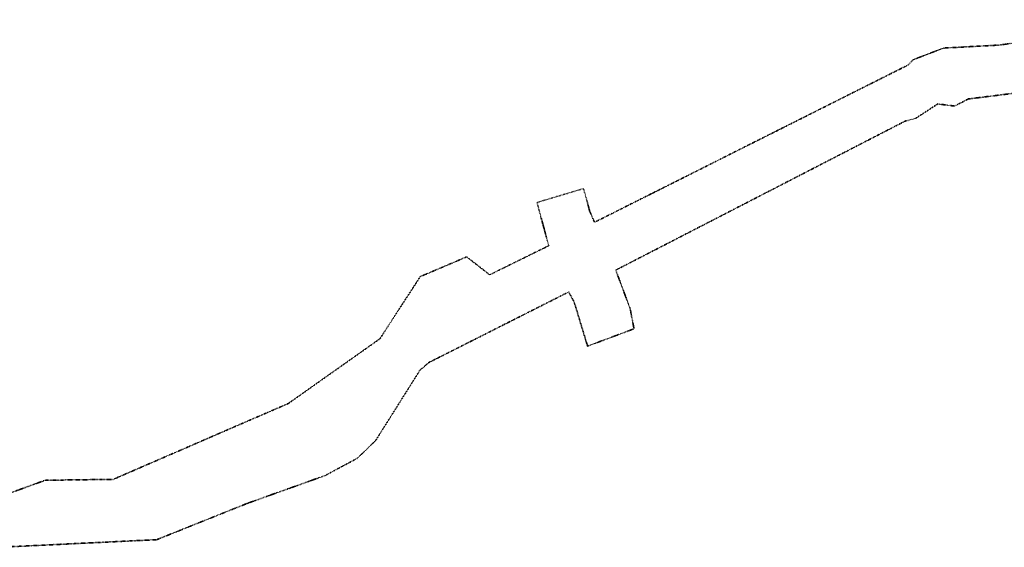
# Model space of a CAD drawing. Header units: metres. Extents: x 169249 to 194689, y 406250 to 412203.
# Tile 25 of 26: x 175609 to 181969, y 406256 to 409661. Entities that reach past the tile are written whole.
import ezdxf

# ---------------------------------------------------------------- set-up
doc = ezdxf.new("R2010")
doc.units = ezdxf.units.M
doc.linetypes.add('AL-TEKENBLADGRENS', pattern=[11.5, 2.5, -1.5, 1, -1.5, 1, -1.5, 2.5])
doc.layers.add('X-XX-AL-TEKENBLADGRENS-G', color=7, linetype='AL-TEKENBLADGRENS', lineweight=35)

msp = doc.modelspace()

# ---------------------------------------------------------------- linework, layer by layer
at = {"layer": 'X-XX-AL-TEKENBLADGRENS-G'}
for points in [[(183112.6, 409661, 0), (181934.1, 409497.2, 0), (181576, 409477.9, 0), (181380.5, 409402.7, 0), (181348.1, 409368.9, 0), (179688.8, 408537.5, 0), (179322.3, 408353.8, 0), (179291.5, 408424.3, 0), (179251.7, 408571.1, 0), (178950.6, 408481.9, 0), (179026.6, 408202.5, 0), (178645.2, 408015, 0), (178496.7, 408130.5, 0), (178197, 408003.3, 0), (177935.6, 407601.6, 0), (177344.8, 407184.5, 0), (176213.4, 406694.8, 0), (175774.3, 406688.9, 0), (175550.3, 406607.6, 0)], [(179459.6, 408045.1, 0), (179824.9, 408233, 0), (181328.2, 409006.4, 0), (181394.8, 409023.7, 0), (181539.4, 409117.4, 0), (181648.4, 409103.8, 0), (181736.8, 409149.6, 0), (182661.6, 409265, 0)], [(175476.5, 406256.3, 0), (176494.2, 406305.5, 0), (177082.1, 406540.7, 0), (177580.1, 406718.5, 0), (177790, 406830.4, 0), (177908.3, 406944.9, 0), (178194.4, 407398.6, 0), (178251.2, 407448.2, 0), (178768, 407708.7, 0), (179155.5, 407904.1, 0), (179191.4, 407837.8, 0), (179277.5, 407554.4, 0), (179577.5, 407666.4, 0), (179552.6, 407795.8, 0), (179459.6, 408045.1, 0)]]:
    msp.add_polyline3d(points, dxfattribs=at)

doc.saveas('drawing.dxf')
